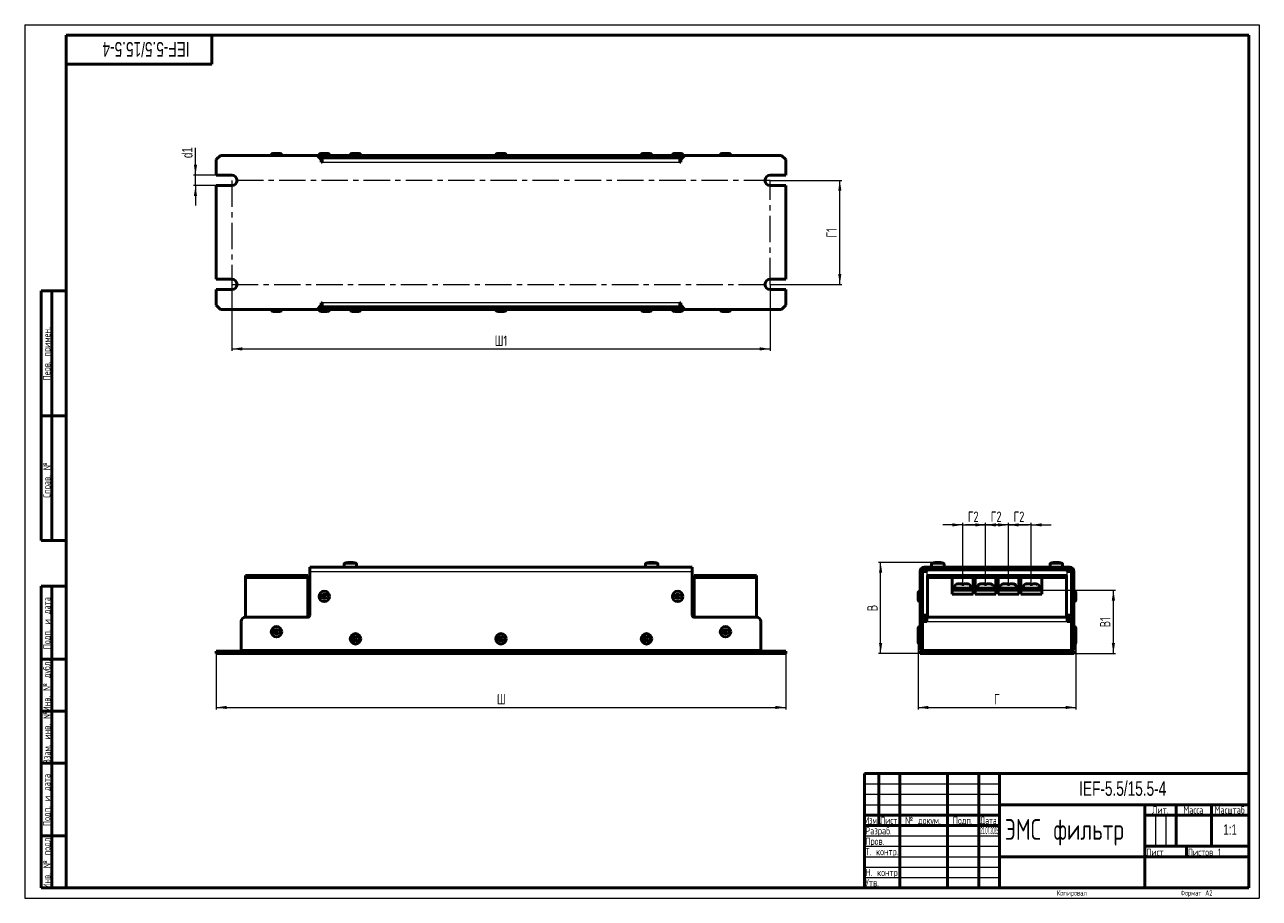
# Model space of a CAD drawing. Header units: millimetres. Extents: x 0 to 594, y 0 to 420.
import ezdxf

# ---------------------------------------------------------------- set-up
doc = ezdxf.new("R2010")
doc.units = ezdxf.units.MM
doc.header["$PDSIZE"] = -1
doc.linetypes.add('CENTERX2', pattern=[20.32, 12.7, -2.54, 2.54, -2.54])
doc.layers.add('ОСЕВЫЕ', color=7, linetype='Continuous')
doc.styles.add('SLDTEXTSTYLE0', font='TXT', dxfattribs={"width": 0.7, "bigfont": 'bigfont'})
doc.styles.add('SLDTEXTSTYLE1', font='TXT', dxfattribs={"width": 0.7})
doc.styles.add('SLDTEXTSTYLE2', font='TXT', dxfattribs={"width": 0.597433, "bigfont": 'bigfont'})
doc.styles.add('SLDTEXTSTYLE3', font='TXT', dxfattribs={"width": 0.628357, "bigfont": 'bigfont'})
doc.styles.add('SLDTEXTSTYLE4', font='TXT', dxfattribs={"width": 0.57744, "bigfont": 'bigfont'})
doc.styles.add('SLDTEXTSTYLE5', font='TXT', dxfattribs={"width": 0.293409})
doc.dimstyles.new('SLDDIMSTYLE0', dxfattribs={"dimtxt": 5, "dimasz": 5, "dimexe": 0, "dimexo": 0.0625, "dimgap": 1.25, "dimtad": 2, "dimdec": 1, "dimrnd": 1e-09, "dimzin": 12, "dimdsep": 46, "dimtxsty": 'SLDTEXTSTYLE1', "dimsah": 1, "dimcen": 0.09, "dimadec": 0, "dimazin": 3, "dimtfac": 1, "dimtdec": 3, "dimtofl": 0, "dimtmove": 0, "dimatfit": 3, "dimfxl": 1, "dimfrac": 2, "dimtolj": 1, "dimtzin": 12, "dimarcsym": 0})
doc.dimstyles.new('SLDDIMSTYLE1', dxfattribs={"dimtxt": 5, "dimasz": 5, "dimexe": 0, "dimexo": 0.0625, "dimgap": 1.25, "dimtad": 2, "dimdec": 1, "dimrnd": 1e-09, "dimzin": 12, "dimdsep": 46, "dimtxsty": 'SLDTEXTSTYLE1', "dimsah": 1, "dimcen": 0.09, "dimadec": 0, "dimazin": 3, "dimtfac": 1, "dimtdec": 3, "dimtmove": 0, "dimatfit": 0, "dimfxl": 1, "dimfrac": 2, "dimtolj": 1, "dimtzin": 12, "dimarcsym": 0})

# ---------------------------------------------------------------- blocks, each defined once
blk = doc.blocks.new('_D')
at = {"color": 7, "linetype": 'Continuous', "lineweight": 0}
for p, q in [((92.16, 117.74), (92.16, 90.75)), ((366.16, 118.74), (366.16, 90.75)), ((92.16, 91.75), (366.16, 91.75))]:
    blk.add_line(p, q, dxfattribs=at)
at = {"color": 7, "linetype": 'Continuous', "lineweight": 18}
for points in [[(92.16, 91.75), (97.16, 90.98), (97.16, 92.52)], [(366.16, 91.75), (361.16, 92.52), (361.16, 90.98)]]:
    blk.add_solid(points, dxfattribs=at)
at = {"color": 7, "linetype": 'Continuous', "lineweight": 18, "insert": (227.21, 98.19), "char_height": 5, "attachment_point": 1, "style": 'SLDTEXTSTYLE0'}
blk.add_mtext('Ш', dxfattribs=at)
blk = doc.blocks.new('_D_1')
at = {"color": 7, "linetype": 'Continuous', "lineweight": 0}
for p, q in [((99.66, 295.13), (99.66, 263.14)), ((358.66, 295.13), (358.66, 263.14)), ((99.66, 264.14), (358.66, 264.14))]:
    blk.add_line(p, q, dxfattribs=at)
at = {"color": 7, "linetype": 'Continuous', "lineweight": 18}
for points in [[(99.66, 264.14), (104.66, 263.37), (104.66, 264.91)], [(358.66, 264.14), (353.66, 264.91), (353.66, 263.37)]]:
    blk.add_solid(points, dxfattribs=at)
at = {"color": 7, "linetype": 'Continuous', "lineweight": 18, "insert": (226.14, 270.58), "char_height": 5, "attachment_point": 1, "style": 'SLDTEXTSTYLE0'}
blk.add_mtext('Ш1', dxfattribs=at)
blk = doc.blocks.new('_D_2')
at = {"color": 7, "linetype": 'Continuous', "lineweight": 0}
for p, q in [((358.67, 345.14), (393.17, 345.14)), ((392.17, 295.14), (392.17, 345.14)), ((358.67, 295.14), (393.17, 295.14))]:
    blk.add_line(p, q, dxfattribs=at)
at = {"color": 7, "linetype": 'Continuous', "lineweight": 18}
for points in [[(392.17, 345.14), (391.4, 340.14), (392.93, 340.14)], [(392.17, 295.14), (392.93, 300.14), (391.4, 300.14)]]:
    blk.add_solid(points, dxfattribs=at)
at = {"color": 7, "linetype": 'Continuous', "lineweight": 18, "insert": (385.72, 317.65), "char_height": 5, "attachment_point": 1, "rotation": 90, "style": 'SLDTEXTSTYLE0'}
blk.add_mtext('Г1', dxfattribs=at)
blk = doc.blocks.new('_D_3')
at = {"color": 7, "linetype": 'Continuous', "lineweight": 0}
for p, q in [((82.16, 347.64), (82.16, 360.88)), ((92.15, 347.64), (81.16, 347.64)), ((82.16, 342.64), (82.16, 347.64)), ((92.15, 342.64), (81.16, 342.64)), ((82.16, 342.64), (82.16, 333.02))]:
    blk.add_line(p, q, dxfattribs=at)
at = {"color": 7, "linetype": 'Continuous', "lineweight": 18}
for points in [[(82.16, 347.64), (82.93, 352.64), (81.4, 352.64)], [(82.16, 342.64), (81.4, 337.64), (82.93, 337.64)]]:
    blk.add_solid(points, dxfattribs=at)
at = {"color": 7, "linetype": 'Continuous', "lineweight": 18, "insert": (75.72, 355.9), "char_height": 5, "attachment_point": 1, "rotation": 90, "style": 'SLDTEXTSTYLE1'}
blk.add_mtext('d1', dxfattribs=at)
blk = doc.blocks.new('_D_4')
at = {"color": 7, "linetype": 'Continuous', "lineweight": 0}
for p, q in [((451.3, 179.52), (441.69, 179.52)), ((451.3, 150.97), (451.3, 180.52)), ((451.3, 179.52), (462.3, 179.52)), ((462.3, 150.97), (462.3, 180.52)), ((462.3, 179.52), (471.92, 179.52))]:
    blk.add_line(p, q, dxfattribs=at)
at = {"color": 7, "linetype": 'Continuous', "lineweight": 18}
for points in [[(451.3, 179.52), (446.3, 180.29), (446.3, 178.75)], [(462.3, 179.52), (467.3, 178.75), (467.3, 180.29)]]:
    blk.add_solid(points, dxfattribs=at)
at = {"color": 7, "linetype": 'Continuous', "lineweight": 18, "insert": (453.78, 185.96), "char_height": 5, "attachment_point": 1, "style": 'SLDTEXTSTYLE0'}
blk.add_mtext('Г2', dxfattribs=at)
blk = doc.blocks.new('_D_5')
at = {"color": 7, "linetype": 'Continuous', "lineweight": 0}
for p, q in [((462.3, 179.52), (452.69, 179.52)), ((462.3, 150.97), (462.3, 180.52)), ((473.3, 179.52), (462.3, 179.52)), ((473.3, 150.97), (473.3, 180.52)), ((473.3, 179.52), (482.92, 179.52))]:
    blk.add_line(p, q, dxfattribs=at)
at = {"color": 7, "linetype": 'Continuous', "lineweight": 18}
for points in [[(462.3, 179.52), (457.3, 180.29), (457.3, 178.75)], [(473.3, 179.52), (478.3, 178.75), (478.3, 180.29)]]:
    blk.add_solid(points, dxfattribs=at)
at = {"color": 7, "linetype": 'Continuous', "lineweight": 18, "insert": (464.78, 185.96), "char_height": 5, "attachment_point": 1, "style": 'SLDTEXTSTYLE0'}
blk.add_mtext('Г2', dxfattribs=at)
blk = doc.blocks.new('_D_6')
at = {"color": 7, "linetype": 'Continuous', "lineweight": 0}
for p, q in [((473.3, 179.52), (463.69, 179.52)), ((473.3, 150.97), (473.3, 180.52)), ((484.3, 179.52), (473.3, 179.52)), ((484.3, 150.97), (484.3, 180.52)), ((484.3, 179.52), (493.92, 179.52))]:
    blk.add_line(p, q, dxfattribs=at)
at = {"color": 7, "linetype": 'Continuous', "lineweight": 18}
for points in [[(473.3, 179.52), (468.3, 180.29), (468.3, 178.75)], [(484.3, 179.52), (489.3, 178.75), (489.3, 180.29)]]:
    blk.add_solid(points, dxfattribs=at)
at = {"color": 7, "linetype": 'Continuous', "lineweight": 18, "insert": (475.78, 185.96), "char_height": 5, "attachment_point": 1, "style": 'SLDTEXTSTYLE0'}
blk.add_mtext('Г2', dxfattribs=at)
blk = doc.blocks.new('_D_7')
at = {"color": 7, "linetype": 'Continuous', "lineweight": 0}
for p, q in [((429.8, 123.24), (429.8, 90.75)), ((505.8, 123.24), (505.8, 90.75)), ((429.8, 91.75), (505.8, 91.75))]:
    blk.add_line(p, q, dxfattribs=at)
at = {"color": 7, "linetype": 'Continuous', "lineweight": 18}
for points in [[(429.8, 91.75), (434.8, 90.98), (434.8, 92.52)], [(505.8, 91.75), (500.8, 92.52), (500.8, 90.98)]]:
    blk.add_solid(points, dxfattribs=at)
at = {"color": 7, "linetype": 'Continuous', "lineweight": 18, "insert": (466.38, 98.19), "char_height": 5, "attachment_point": 1, "style": 'SLDTEXTSTYLE0'}
blk.add_mtext('Г', dxfattribs=at)
blk = doc.blocks.new('_D_8')
at = {"color": 7, "linetype": 'Continuous', "lineweight": 0}
for p, q in [((438.72, 161.52), (410.8, 161.52)), ((411.8, 117.75), (411.8, 161.52)), ((430.79, 117.75), (410.8, 117.75))]:
    blk.add_line(p, q, dxfattribs=at)
at = {"color": 7, "linetype": 'Continuous', "lineweight": 18}
for points in [[(411.8, 161.52), (411.03, 156.52), (412.57, 156.52)], [(411.8, 117.75), (412.57, 122.75), (411.03, 122.75)]]:
    blk.add_solid(points, dxfattribs=at)
at = {"color": 7, "linetype": 'Continuous', "lineweight": 18, "insert": (405.36, 138.03), "char_height": 5, "attachment_point": 1, "rotation": 90, "style": 'SLDTEXTSTYLE0'}
blk.add_mtext('В', dxfattribs=at)
blk = doc.blocks.new('_D_9')
at = {"color": 7, "linetype": 'Continuous', "lineweight": 0}
for p, q in [((489.31, 148.15), (524.8, 148.15)), ((523.8, 117.75), (523.8, 148.15)), ((504.81, 117.75), (524.8, 117.75))]:
    blk.add_line(p, q, dxfattribs=at)
at = {"color": 7, "linetype": 'Continuous', "lineweight": 18}
for points in [[(523.8, 148.15), (523.03, 143.15), (524.57, 143.15)], [(523.8, 117.75), (524.57, 122.75), (523.03, 122.75)]]:
    blk.add_solid(points, dxfattribs=at)
at = {"color": 7, "linetype": 'Continuous', "lineweight": 18, "insert": (517.36, 130.28), "char_height": 5, "attachment_point": 1, "rotation": 90, "style": 'SLDTEXTSTYLE0'}
blk.add_mtext('В1', dxfattribs=at)

msp = doc.modelspace()

# ---------------------------------------------------------------- linework, layer by layer
at = {"color": 7, "linetype": 'Continuous', "lineweight": 50}
for p, q in [((589, 415), (20, 415)), ((20, 415), (20, 5)), ((90, 401), (90, 415)), ((589, 5), (589, 415)), ((20, 401), (90, 401)), ((92.16, 355.14), (94.16, 357.14)), ((94.16, 357.14), (140.66, 357.14)), ((119.66, 358.14), (120.58, 358.14)), ((120.58, 358.14), (122.66, 358.14)), ((142.66, 355.14), (140.66, 357.14)), ((317.66, 357.14), (140.66, 357.14)), ((142.66, 358.14), (143.52, 358.14)), ((143.52, 358.14), (145.66, 358.14)), ((157.66, 358.14), (160.66, 358.14)), ((160.66, 358.14), (160.66, 358.14)), ((227.66, 358.14), (228.61, 358.14)), ((228.61, 358.14), (230.66, 358.14)), ((297.66, 358.14), (298.93, 358.14)), ((298.93, 358.14), (300.66, 358.14)), ((312.66, 358.14), (315.66, 358.14)), ((317.66, 357.14), (315.66, 355.14)), ((317.66, 357.14), (364.16, 357.14)), ((335.66, 358.14), (337.16, 358.14)), ((337.16, 358.14), (338.66, 358.14)), ((364.16, 357.14), (366.16, 355.14)), ((92.16, 347.64), (92.16, 355.14)), ((141.66, 356.14), (316.66, 356.14)), ((141.86, 355.94), (143.16, 355.94)), ((142.66, 355.14), (142.66, 353.94)), ((142.66, 354.94), (143.16, 354.94)), ((142.66, 353.94), (143.16, 353.94)), ((142.96, 356.14), (142.96, 355.94)), ((315.16, 355.94), (143.16, 355.94)), ((143.16, 355.94), (143.16, 353.94)), ((145.36, 355.94), (145.36, 356.14)), ((157.96, 356.14), (157.96, 355.94)), ((160.36, 355.94), (160.36, 356.14)), ((227.96, 356.14), (227.96, 355.94)), ((230.36, 355.94), (230.36, 356.14)), ((297.96, 356.14), (297.96, 355.94)), ((300.36, 355.94), (300.36, 356.14)), ((312.96, 356.14), (312.96, 355.94)), ((315.16, 353.94), (315.16, 355.94)), ((315.16, 355.74), (316.26, 355.74)), ((315.16, 354.74), (315.66, 354.74)), ((315.16, 353.94), (315.66, 353.94)), ((315.36, 355.74), (315.36, 356.14)), ((315.66, 353.94), (315.66, 355.14)), ((366.16, 355.14), (366.16, 347.64)), ((99.66, 347.64), (92.16, 347.64)), ((366.16, 347.64), (358.66, 347.64)), ((92.16, 297.64), (92.16, 342.64)), ((92.16, 342.64), (99.66, 342.64)), ((358.66, 342.64), (366.16, 342.64)), ((366.16, 342.64), (366.16, 297.64)), ((99.66, 297.64), (92.16, 297.64)), ((366.16, 297.64), (358.66, 297.64)), ((8, 172), (8, 292)), ((20, 292), (8, 292)), ((8, 172), (8, 292)), ((13, 172), (13, 292)), ((13, 172), (13, 292)), ((92.16, 285.14), (92.16, 292.64)), ((92.16, 292.64), (99.66, 292.64)), ((358.66, 292.64), (366.16, 292.64)), ((366.16, 292.64), (366.16, 285.14)), ((94.16, 283.14), (92.16, 285.14)), ((140.66, 283.14), (142.66, 285.14)), ((143.16, 286.34), (142.66, 286.34)), ((142.66, 286.34), (142.66, 285.14)), ((143.16, 285.34), (142.66, 285.34)), ((143.16, 286.34), (143.16, 284.34)), ((315.66, 286.34), (315.16, 286.34)), ((315.16, 284.34), (315.16, 286.34)), ((315.66, 285.14), (315.16, 285.14)), ((315.66, 285.14), (315.66, 286.34)), ((315.66, 285.14), (317.66, 283.14)), ((366.16, 285.14), (364.16, 283.14)), ((140.66, 283.14), (94.16, 283.14)), ((122.66, 282.14), (119.66, 282.14)), ((140.66, 283.14), (317.66, 283.14)), ((316.66, 284.14), (141.66, 284.14)), ((143.16, 284.34), (141.86, 284.34)), ((145.66, 282.14), (142.66, 282.14)), ((142.96, 284.34), (142.96, 284.14)), ((143.16, 284.34), (315.16, 284.34)), ((145.36, 284.14), (145.36, 284.34)), ((160.66, 282.14), (157.66, 282.14)), ((157.96, 284.34), (157.96, 284.14)), ((160.36, 284.14), (160.36, 284.34)), ((230.66, 282.14), (227.66, 282.14)), ((227.96, 284.34), (227.96, 284.14)), ((230.36, 284.14), (230.36, 284.34)), ((300.66, 282.14), (297.66, 282.14)), ((297.96, 284.34), (297.96, 284.14)), ((300.36, 284.14), (300.36, 284.34)), ((311.16, 284.34), (311.16, 284.14)), ((315.66, 282.14), (312.66, 282.14)), ((364.16, 283.14), (317.66, 283.14)), ((338.66, 282.14), (335.66, 282.14)), ((8, 232), (20, 232)), ((20, 232), (8, 232)), ((8, 172), (20, 172)), ((153.66, 160.75), (153.66, 159.15)), ((155.33, 161.42), (155.32, 161.43)), ((156.1, 161.52), (156.29, 161.52)), ((156.29, 161.52), (156.29, 161.42)), ((157.03, 161.42), (157.03, 161.52)), ((157.03, 161.52), (157.23, 161.52)), ((158.01, 161.43), (158, 161.42)), ((159.66, 159.15), (159.66, 160.75)), ((298.66, 160.75), (298.66, 159.15)), ((300.33, 161.42), (300.32, 161.43)), ((301.1, 161.52), (301.29, 161.52)), ((301.29, 161.52), (301.29, 161.42)), ((302.03, 161.42), (302.03, 161.52)), ((302.03, 161.52), (302.23, 161.52)), ((303.01, 161.43), (303, 161.42)), ((304.66, 159.15), (304.66, 160.75)), ((436.3, 160.75), (436.3, 159.15)), ((437.96, 161.42), (437.96, 161.43)), ((438.73, 161.52), (438.93, 161.52)), ((438.93, 161.52), (438.93, 161.42)), ((439.67, 161.42), (439.67, 161.52)), ((439.67, 161.52), (439.87, 161.52)), ((440.64, 161.43), (440.64, 161.42)), ((442.3, 159.15), (442.3, 160.75)), ((493.3, 160.75), (493.3, 159.15)), ((494.96, 161.42), (494.96, 161.43)), ((495.73, 161.52), (495.93, 161.52)), ((495.93, 161.52), (495.93, 161.42)), ((496.67, 161.42), (496.67, 161.52)), ((496.67, 161.52), (496.87, 161.52)), ((497.64, 161.43), (497.64, 161.42)), ((499.3, 159.15), (499.3, 160.75)), ((106.16, 155.15), (106.16, 154.15)), ((106.16, 155.15), (136.16, 155.15)), ((136.16, 155.15), (136.16, 154.15)), ((137.16, 159.15), (321.16, 159.15)), ((137.16, 159.15), (137.16, 157.15)), ((137.16, 136.15), (137.16, 157.15)), ((321.16, 157.15), (321.16, 159.15)), ((321.16, 157.15), (321.16, 136.15)), ((322.16, 155.15), (322.16, 154.15)), ((322.16, 155.15), (352.16, 155.15)), ((352.16, 155.15), (352.16, 154.15)), ((430.8, 157.15), (430.8, 136.15)), ((432, 157.15), (431.8, 157.15)), ((431.8, 136.15), (431.8, 157.15)), ((432, 157.15), (432, 136.15)), ((434, 157.15), (432, 157.15)), ((502.8, 159.15), (432.8, 159.15)), ((432.8, 158.15), (502.8, 158.15)), ((433.8, 157.95), (433.8, 157.15)), ((433.8, 157.95), (434, 157.95)), ((501.6, 157.95), (434, 157.95)), ((434, 157.95), (434, 157.15)), ((434.3, 154.15), (434.3, 155.15)), ((434.3, 155.15), (501.3, 155.15)), ((437.8, 158.15), (437.8, 157.95)), ((440.8, 157.95), (440.8, 158.15)), ((494.8, 158.15), (494.8, 157.95)), ((497.8, 157.95), (497.8, 158.15)), ((501.3, 155.15), (501.3, 154.15)), ((501.6, 157.15), (501.6, 157.95)), ((503.6, 157.15), (501.6, 157.15)), ((503.6, 136.15), (503.6, 157.15)), ((503.8, 157.15), (503.8, 136.15)), ((504.8, 136.15), (504.8, 157.15)), ((8, 5), (8, 150)), ((8, 150), (20, 150)), ((13, 5), (13, 150)), ((106.16, 154.15), (136.16, 154.15)), ((106.16, 154.15), (106.16, 135.15)), ((136.16, 135.15), (136.16, 154.15)), ((322.16, 154.15), (352.16, 154.15)), ((322.16, 154.15), (322.16, 135.15)), ((352.16, 135.15), (352.16, 154.15)), ((434.3, 154.15), (501.3, 154.15)), ((434.3, 154.15), (434.3, 135.15)), ((446.3, 154.15), (434.3, 154.15)), ((446.3, 146.15), (446.3, 154.15)), ((446.8, 149.15), (446.8, 148.15)), ((455.8, 149.15), (446.8, 149.15)), ((447.3, 149.35), (447.3, 149.15)), ((451.8, 150.94), (450.8, 150.94)), ((455.3, 149.15), (455.3, 149.35)), ((455.8, 148.15), (455.8, 149.15)), ((456.3, 154.15), (456.3, 146.15)), ((457.3, 154.15), (456.3, 154.15)), ((457.3, 146.15), (457.3, 154.15)), ((457.8, 149.15), (457.8, 148.15)), ((466.8, 149.15), (457.8, 149.15)), ((458.3, 149.35), (458.3, 149.15)), ((462.8, 150.94), (461.8, 150.94)), ((466.3, 149.15), (466.3, 149.35)), ((466.8, 148.15), (466.8, 149.15)), ((467.3, 154.15), (467.3, 146.15)), ((468.3, 154.15), (467.3, 154.15)), ((468.3, 146.15), (468.3, 154.15)), ((468.8, 149.15), (468.8, 148.15)), ((477.8, 149.15), (468.8, 149.15)), ((469.3, 149.35), (469.3, 149.15)), ((473.8, 150.94), (472.8, 150.94)), ((477.3, 149.15), (477.3, 149.35)), ((477.8, 148.15), (477.8, 149.15)), ((478.3, 154.15), (478.3, 146.15)), ((479.3, 154.15), (478.3, 154.15)), ((479.3, 146.15), (479.3, 154.15)), ((479.8, 149.15), (479.8, 148.15)), ((488.8, 149.15), (479.8, 149.15)), ((480.3, 149.35), (480.3, 149.15)), ((484.8, 150.94), (483.8, 150.94)), ((488.3, 149.15), (488.3, 149.35)), ((488.8, 148.15), (488.8, 149.15)), ((489.3, 154.15), (489.3, 146.15)), ((501.3, 154.15), (489.3, 154.15)), ((501.3, 154.15), (501.3, 135.15)), ((429.8, 146.26), (429.8, 146.65)), ((429.8, 143.65), (429.8, 146.26)), ((432, 146.35), (431.8, 146.35)), ((431.8, 143.95), (432, 143.95)), ((456.3, 148.15), (446.3, 148.15)), ((446.3, 146.15), (446.3, 148.15)), ((456.3, 146.15), (446.3, 146.15)), ((456.3, 148.15), (456.3, 146.15)), ((467.3, 148.15), (457.3, 148.15)), ((457.3, 146.15), (457.3, 148.15)), ((467.3, 146.15), (457.3, 146.15)), ((467.3, 148.15), (467.3, 146.15)), ((468.3, 146.15), (468.3, 148.15)), ((478.3, 148.15), (468.3, 148.15)), ((478.3, 146.15), (468.3, 146.15)), ((478.3, 148.15), (478.3, 146.15)), ((489.3, 148.15), (479.3, 148.15)), ((479.3, 146.15), (479.3, 148.15)), ((489.3, 146.15), (479.3, 146.15)), ((489.3, 148.15), (489.3, 146.15)), ((503.8, 146.35), (503.6, 146.35)), ((503.6, 143.95), (503.8, 143.95)), ((505.8, 146.65), (505.8, 143.79)), ((505.8, 143.79), (505.8, 143.65)), ((104.16, 119.15), (104.16, 133.15)), ((106.16, 135.15), (136.16, 135.15)), ((322.16, 135.15), (352.16, 135.15)), ((354.16, 133.15), (354.16, 119.15)), ((430.8, 135.15), (430.8, 136.15)), ((430.8, 135.15), (431.8, 135.15)), ((430.8, 135.15), (430.8, 133.15)), ((430.8, 133.15), (430.8, 119.15)), ((432, 136.15), (431.8, 136.15)), ((431.8, 135.15), (431.8, 136.15)), ((431.8, 133.15), (431.8, 135.15)), ((431.8, 119.15), (431.8, 133.15)), ((432, 136.15), (434, 136.15)), ((432, 133.15), (432, 119.15)), ((434, 133.15), (432, 133.15)), ((433.8, 136.15), (433.8, 135.14)), ((433.8, 134.13), (433.8, 133.15)), ((434, 136.15), (434, 135.15)), ((434, 135.15), (501.6, 135.15)), ((434, 135.15), (434, 133.15)), ((434.3, 135.15), (501.3, 135.15)), ((501.6, 135.15), (501.6, 136.15)), ((501.6, 136.15), (503.6, 136.15)), ((501.6, 133.15), (501.6, 135.15)), ((503.6, 133.15), (501.6, 133.15)), ((503.6, 119.15), (503.6, 133.15)), ((503.8, 136.15), (503.8, 135.15)), ((504.8, 135.15), (503.8, 135.15)), ((503.8, 135.15), (503.8, 133.15)), ((503.8, 133.15), (503.8, 119.15)), ((504.8, 136.15), (504.8, 135.15)), ((504.8, 133.15), (504.8, 135.15)), ((504.8, 119.15), (504.8, 133.15)), ((429.8, 129.22), (429.8, 129.65)), ((429.8, 126.65), (429.8, 129.22)), ((429.8, 125.85), (429.8, 126.25)), ((429.8, 123.25), (429.8, 125.85)), ((432, 129.35), (431.8, 129.35)), ((431.8, 126.95), (432, 126.95)), ((432, 125.95), (431.8, 125.95)), ((503.8, 129.35), (503.6, 129.35)), ((503.6, 126.95), (503.8, 126.95)), ((503.8, 125.95), (503.6, 125.95)), ((505.8, 129.65), (505.8, 126.77)), ((505.8, 126.77), (505.8, 126.65)), ((505.8, 126.25), (505.8, 123.25)), ((354.16, 119.15), (104.16, 119.15)), ((143.16, 119.15), (143.16, 117.75)), ((315.16, 117.75), (315.16, 119.15)), ((430.8, 119.15), (431.8, 119.15)), ((431.8, 123.55), (432, 123.55)), ((432, 119.15), (431.8, 119.15)), ((432, 119.15), (503.6, 119.15)), ((503.6, 123.55), (503.8, 123.55)), ((504.8, 119.15), (503.8, 119.15)), ((20, 115), (8, 115)), ((92.16, 118.75), (92.16, 117.75)), ((92.16, 118.75), (94.16, 118.75)), ((92.16, 117.75), (94.16, 117.75)), ((94.16, 118.75), (94.16, 117.75)), ((94.16, 118.75), (140.66, 118.75)), ((94.16, 117.75), (140.66, 117.75)), ((140.66, 117.75), (140.66, 118.75)), ((140.66, 118.75), (142.66, 118.75)), ((142.66, 117.75), (140.66, 117.75)), ((142.66, 118.75), (142.66, 117.75)), ((142.66, 118.75), (143.16, 118.75)), ((142.66, 117.75), (143.16, 117.75)), ((143.16, 117.75), (315.16, 117.75)), ((315.16, 118.75), (315.66, 118.75)), ((315.16, 117.75), (315.66, 117.75)), ((315.66, 117.75), (315.66, 118.75)), ((315.66, 118.75), (317.66, 118.75)), ((317.66, 117.75), (315.66, 117.75)), ((317.66, 118.75), (317.66, 117.75)), ((317.66, 118.75), (364.16, 118.75)), ((317.66, 117.75), (364.16, 117.75)), ((364.16, 118.75), (364.16, 117.75)), ((364.16, 118.75), (366.16, 118.75)), ((364.16, 117.75), (366.16, 117.75)), ((366.16, 118.75), (366.16, 117.75)), ((430.8, 118.75), (430.8, 117.75)), ((430.8, 118.75), (432.8, 118.75)), ((430.8, 117.75), (432.8, 117.75)), ((432.8, 118.75), (432.8, 117.75)), ((432.8, 118.75), (440.3, 118.75)), ((432.8, 117.75), (440.3, 117.75)), ((440.3, 118.75), (440.3, 117.75)), ((440.3, 118.75), (445.3, 118.75)), ((445.3, 117.75), (440.3, 117.75)), ((445.3, 118.75), (445.3, 117.75)), ((445.3, 118.75), (490.3, 118.75)), ((445.3, 117.75), (490.3, 117.75)), ((490.3, 118.75), (490.3, 117.75)), ((490.3, 118.75), (495.3, 118.75)), ((495.3, 117.75), (490.3, 117.75)), ((495.3, 118.75), (495.3, 117.75)), ((495.3, 118.75), (502.8, 118.75)), ((495.3, 117.75), (502.8, 117.75)), ((502.8, 118.75), (502.8, 117.75)), ((502.8, 118.75), (504.8, 118.75)), ((502.8, 117.75), (504.8, 117.75)), ((504.8, 118.75), (504.8, 117.75)), ((20, 90), (8, 90)), ((20, 65), (8, 65)), ((404, 60), (589, 60)), ((404, 60), (404, 5)), ((411, 35), (411, 60)), ((421, 60), (421, 5)), ((444, 60), (444, 5)), ((459, 60), (459, 5)), ((469, 60), (469, 5)), ((469, 45), (589, 45)), ((539, 45), (539, 5)), ((554, 45), (554, 25)), ((571, 45), (571, 25)), ((404, 40), (469, 40)), ((539, 40), (589, 40)), ((8, 30), (20, 30)), ((404, 35), (469, 35)), ((539, 25), (589, 25)), ((559, 25), (559, 20)), ((469, 20), (589, 20)), ((8, 5), (20, 5)), ((20, 5), (589, 5))]:
    msp.add_line(p, q, dxfattribs=at)
at = {"color": 8, "linetype": 'Continuous', "lineweight": 18}
for p, q in [((143.16, 354.64), (142.66, 354.64)), ((143.16, 353.94), (315.16, 353.94)), ((315.66, 354.64), (315.16, 354.64)), ((142.66, 285.64), (143.16, 285.64)), ((315.16, 286.34), (143.16, 286.34)), ((315.16, 285.64), (315.66, 285.64)), ((153.66, 160.75), (156.66, 160.75)), ((153.83, 161), (156.66, 161)), ((156.66, 161), (159.5, 161)), ((156.66, 160.75), (159.66, 160.75)), ((298.66, 160.75), (301.66, 160.75)), ((298.83, 161), (301.66, 161)), ((301.66, 161), (304.5, 161)), ((301.66, 160.75), (304.66, 160.75)), ((436.3, 160.75), (442.3, 160.75)), ((436.47, 161), (442.13, 161)), ((493.3, 160.75), (499.3, 160.75)), ((493.47, 161), (499.13, 161)), ((137.16, 157.15), (321.16, 157.15)), ((434, 157.15), (434, 136.15)), ((501.6, 136.15), (501.6, 157.15)), ((455.3, 149.35), (447.3, 149.35)), ((466.3, 149.35), (458.3, 149.35)), ((477.3, 149.35), (469.3, 149.35)), ((488.3, 149.35), (480.3, 149.35)), ((430.8, 136.15), (431.8, 136.15)), ((430.8, 133.15), (431.8, 133.15)), ((434, 136.15), (434.3, 136.15)), ((434, 133.15), (501.6, 133.15)), ((501.3, 136.15), (501.6, 136.15)), ((503.8, 136.15), (504.8, 136.15)), ((504.8, 133.15), (503.8, 133.15))]:
    msp.add_line(p, q, dxfattribs=at)
at = {"color": 7, "linetype": 'CENTERX2', "lineweight": 18}
for p, q in [((358.66, 345.14), (99.66, 345.14)), ((99.66, 345.14), (99.66, 295.14)), ((358.66, 295.14), (358.66, 345.14)), ((99.66, 295.14), (358.66, 295.14))]:
    msp.add_line(p, q, dxfattribs=at)
at = {"color": 7, "linetype": 'Continuous', "lineweight": 25}
msp.add_line((20, 292), (20, 5), dxfattribs=at)
msp.add_line((20, 292), (20, 5), dxfattribs=at)
at = {"color": 7, "linetype": 'Continuous', "lineweight": 18}
for p, q in [((404, 55), (469, 55)), ((404, 50), (469, 50)), ((404, 45), (469, 45)), ((544, 40), (544, 25)), ((549, 40), (549, 25)), ((404, 30), (469, 30)), ((404, 25), (469, 25)), ((404, 20), (469, 20)), ((404, 15), (469, 15)), ((404, 10), (469, 10))]:
    msp.add_line(p, q, dxfattribs=at)
at = {"color": 7, "linetype": 'Continuous', "lineweight": 50, "flags": 128}
for points in [[(429.82, 126.45), (429.82, 126.44), (429.8, 126.25)], [(505.8, 126.25), (505.78, 126.44), (505.78, 126.45)], [(432.27, 118.75), (432.15, 118.98), (432.09, 119.15)], [(503.51, 119.15), (503.45, 118.98), (503.33, 118.75)]]:
    msp.add_lwpolyline(points, dxfattribs=at)
at = {"color": 7, "linetype": 'Continuous', "lineweight": 50}
for centre, radius in [((144.16, 145.15), 2.5), ((144.16, 145.15), 0.75), ((314.16, 145.15), 2.5), ((314.16, 145.15), 0.75), ((121.16, 128.15), 2.5), ((121.16, 128.15), 0.75), ((159.16, 124.75), 2.5), ((159.16, 124.75), 0.75), ((229.16, 124.75), 2.5), ((229.16, 124.75), 0.75), ((299.16, 124.75), 2.5), ((299.16, 124.75), 0.75), ((337.16, 128.15), 2.5), ((337.16, 128.15), 0.75)]:
    msp.add_circle(centre, radius, dxfattribs=at)
at = {"color": 8, "linetype": 'Continuous', "lineweight": 18}
for centre in [(144.16, 145.15), (314.16, 145.15), (121.16, 128.15), (159.16, 124.75), (229.16, 124.75), (299.16, 124.75), (337.16, 128.15)]:
    msp.add_circle(centre, 1.5, dxfattribs=at)
at = {"color": 7, "linetype": 'Continuous', "lineweight": 50}
for centre, radius, start, end in [((119.66, 357.14), 1, 90, 180), ((122.66, 357.14), 1, 0, 90), ((142.66, 357.14), 1, 90, 180), ((145.66, 357.14), 1, 0, 90), ((157.66, 357.14), 1, 90, 180), ((160.66, 357.14), 1, 0, 90), ((227.66, 357.14), 1, 90, 180), ((230.66, 357.14), 1, 0, 90), ((297.66, 357.14), 1, 90, 180), ((300.66, 357.14), 1, 0, 90), ((312.66, 357.14), 1, 90, 180), ((315.66, 357.14), 1, 0, 90), ((335.66, 357.14), 1, 90, 180), ((338.66, 357.14), 1, 0, 90), ((99.66, 345.14), 2.5, 270, 90), ((358.66, 345.14), 2.5, 90, 270), ((99.66, 295.14), 2.5, 270, 90), ((358.66, 295.14), 2.5, 90, 270), ((119.66, 283.14), 1, 180, 270), ((122.66, 283.14), 1, 270, 0), ((142.66, 283.14), 1, 180, 270), ((145.66, 283.14), 1, 270, 0), ((157.66, 283.14), 1, 180, 270), ((160.66, 283.14), 1, 270, 0), ((227.66, 283.14), 1, 180, 270), ((230.66, 283.14), 1, 270, 0), ((297.66, 283.14), 1, 180, 270), ((300.66, 283.14), 1, 270, 0), ((312.66, 283.14), 1, 180, 270), ((315.66, 283.14), 1, 270, 0), ((335.66, 283.14), 1, 180, 270), ((338.66, 283.14), 1, 270, 0), ((153.93, 160.75), 0.27, 111.97338, 180), ((156.66, 153.98), 7.57, 100.20389, 111.97338), ((156.66, 153.98), 7.56, 94.29577, 100.18383), ((156.66, 153.31), 8.11, 87.38621, 92.61379), ((156.66, 153.98), 7.56, 79.81617, 85.70423), ((156.66, 153.98), 7.57, 68.02662, 79.79611), ((159.39, 160.75), 0.27, 0, 68.02662), ((298.93, 160.75), 0.27, 111.97338, 180), ((301.66, 153.98), 7.57, 100.20389, 111.97338), ((301.66, 153.98), 7.56, 94.29577, 100.18383), ((301.66, 153.31), 8.11, 87.38621, 92.61379), ((301.66, 153.98), 7.56, 79.81617, 85.70423), ((301.66, 153.98), 7.57, 68.02662, 79.79611), ((304.39, 160.75), 0.27, 0, 68.02662), ((436.57, 160.75), 0.27, 111.97338, 180), ((439.3, 153.98), 7.57, 100.20389, 111.97338), ((439.3, 153.98), 7.56, 94.29577, 100.18383), ((439.3, 153.31), 8.11, 87.38621, 92.61379), ((439.3, 153.98), 7.56, 79.81617, 85.70423), ((439.3, 153.98), 7.57, 68.02662, 79.79611), ((442.03, 160.75), 0.27, 0, 68.02662), ((493.57, 160.75), 0.27, 111.97338, 180), ((496.3, 153.98), 7.57, 100.20389, 111.97338), ((496.3, 153.98), 7.56, 94.29577, 100.18383), ((496.3, 153.31), 8.11, 87.38621, 92.61379), ((496.3, 153.98), 7.56, 79.81617, 85.70423), ((496.3, 153.98), 7.57, 68.02662, 79.79611), ((499.03, 160.75), 0.27, 0, 68.02662), ((432.8, 157.15), 2, 90, 180), ((432.8, 157.15), 1, 90, 180), ((502.8, 157.15), 2, 0, 90), ((502.8, 157.15), 1, 0, 90), ((449.1, 149.35), 1.8, 116.7445, 180), ((453.5, 149.35), 1.8, 0, 63.2897), ((460.1, 149.35), 1.8, 116.7445, 180), ((464.5, 149.35), 1.8, 0, 63.2897), ((471.1, 149.35), 1.8, 116.7445, 180), ((475.5, 149.35), 1.8, 0, 63.2897), ((482.1, 149.35), 1.8, 116.7445, 180), ((486.5, 149.35), 1.8, 0, 63.2897), ((430.8, 146.65), 1, 90, 180), ((430.8, 143.65), 1, 180, 270), ((504.8, 146.65), 1, 0, 90), ((504.8, 143.65), 1, 270, 0), ((106.16, 133.15), 2, 90, 180), ((136.16, 136.15), 1, 270, 0), ((322.16, 136.15), 1, 180, 270), ((352.16, 133.15), 2, 0, 90), ((433.8, 133.15), 2, 90, 180), ((434, 133.15), 2, 90, 180), ((434, 133.15), 1, 90, 180), ((501.6, 133.15), 2, 0, 90), ((501.6, 133.15), 1, 0, 90), ((501.4, 133.15), 1, 0, 78.46304), ((430.8, 129.65), 1, 90, 180), ((430.8, 126.65), 1, 180, 270), ((504.8, 129.65), 1, 0, 90), ((504.8, 126.65), 1, 270, 0), ((430.8, 123.25), 1, 180, 270), ((434, 119.75), 1, 216.8699, 270), ((501.6, 119.75), 1, 270, 323.1301), ((504.8, 123.25), 1, 270, 0)]:
    msp.add_arc(centre, radius, start, end, dxfattribs=at)
for points, knots in [([(449.16, 151.15), (448.94, 151.13), (448.64, 151.1), (448.37, 150.97), (448.3, 150.94)], [0, 0, 0, 0, 0.725964, 1, 1, 1, 1]), ([(450.8, 151.15), (450.61, 151.15), (450.22, 151.15), (449.73, 151.15), (449.34, 151.15), (449.22, 151.15), (449.16, 151.15)], [0, 0, 0, 0, 0.245105, 0.5, 0.754895, 1, 1, 1, 1]), ([(450.8, 150.94), (450.8, 151.02), (450.8, 151.13), (450.8, 151.14), (450.8, 151.15)], [0, 0, 0, 0, 0.700894, 1, 1, 1, 1]), ([(451.8, 151.15), (451.8, 151.13), (451.8, 151.1), (451.8, 150.97), (451.8, 150.94)], [0, 0, 0, 0, 0.725964, 1, 1, 1, 1]), ([(453.44, 151.15), (453.38, 151.15), (453.26, 151.15), (452.87, 151.15), (452.38, 151.15), (451.99, 151.15), (451.8, 151.15)], [0, 0, 0, 0, 0.245105, 0.5, 0.754895, 1, 1, 1, 1]), ([(454.3, 150.94), (454.11, 151.02), (453.83, 151.13), (453.53, 151.14), (453.44, 151.15)], [0, 0, 0, 0, 0.700894, 1, 1, 1, 1]), ([(460.16, 151.15), (459.94, 151.13), (459.64, 151.1), (459.37, 150.97), (459.3, 150.94)], [0, 0, 0, 0, 0.7259636, 1, 1, 1, 1]), ([(461.8, 151.15), (461.61, 151.15), (461.22, 151.15), (460.73, 151.15), (460.34, 151.15), (460.22, 151.15), (460.16, 151.15)], [0, 0, 0, 0, 0.245105, 0.5, 0.754895, 1, 1, 1, 1]), ([(461.8, 150.94), (461.8, 151.02), (461.8, 151.13), (461.8, 151.14), (461.8, 151.15)], [0, 0, 0, 0, 0.700894, 1, 1, 1, 1]), ([(462.8, 151.15), (462.8, 151.13), (462.8, 151.1), (462.8, 150.97), (462.8, 150.94)], [0, 0, 0, 0, 0.725964, 1, 1, 1, 1]), ([(464.44, 151.15), (464.38, 151.15), (464.26, 151.15), (463.87, 151.15), (463.38, 151.15), (462.99, 151.15), (462.8, 151.15)], [0, 0, 0, 0, 0.245105, 0.5, 0.754895, 1, 1, 1, 1]), ([(465.3, 150.94), (465.11, 151.02), (464.83, 151.13), (464.53, 151.14), (464.44, 151.15)], [0, 0, 0, 0, 0.700894, 1, 1, 1, 1]), ([(471.16, 151.15), (470.94, 151.13), (470.64, 151.1), (470.37, 150.97), (470.3, 150.94)], [0, 0, 0, 0, 0.725964, 1, 1, 1, 1]), ([(472.8, 151.15), (472.61, 151.15), (472.22, 151.15), (471.73, 151.15), (471.34, 151.15), (471.22, 151.15), (471.16, 151.15)], [0, 0, 0, 0, 0.245105, 0.5, 0.754895, 1, 1, 1, 1]), ([(472.8, 150.94), (472.8, 151.02), (472.8, 151.13), (472.8, 151.14), (472.8, 151.15)], [0, 0, 0, 0, 0.700894, 1, 1, 1, 1]), ([(473.8, 151.15), (473.8, 151.13), (473.8, 151.1), (473.8, 150.97), (473.8, 150.94)], [0, 0, 0, 0, 0.725964, 1, 1, 1, 1]), ([(475.44, 151.15), (475.38, 151.15), (475.26, 151.15), (474.87, 151.15), (474.38, 151.15), (473.99, 151.15), (473.8, 151.15)], [0, 0, 0, 0, 0.245105, 0.5, 0.754895, 1, 1, 1, 1]), ([(476.3, 150.94), (476.11, 151.02), (475.83, 151.13), (475.53, 151.14), (475.44, 151.15)], [0, 0, 0, 0, 0.700894, 1, 1, 1, 1]), ([(482.16, 151.15), (481.94, 151.13), (481.64, 151.1), (481.37, 150.97), (481.3, 150.94)], [0, 0, 0, 0, 0.725964, 1, 1, 1, 1]), ([(483.8, 151.15), (483.61, 151.15), (483.22, 151.15), (482.73, 151.15), (482.34, 151.15), (482.22, 151.15), (482.16, 151.15)], [0, 0, 0, 0, 0.245105, 0.5, 0.754895, 1, 1, 1, 1]), ([(483.8, 150.94), (483.8, 151.02), (483.8, 151.13), (483.8, 151.14), (483.8, 151.15)], [0, 0, 0, 0, 0.700894, 1, 1, 1, 1]), ([(484.8, 151.15), (484.8, 151.13), (484.8, 151.1), (484.8, 150.97), (484.8, 150.94)], [0, 0, 0, 0, 0.725964, 1, 1, 1, 1]), ([(486.44, 151.15), (486.38, 151.15), (486.26, 151.15), (485.87, 151.15), (485.38, 151.15), (484.99, 151.15), (484.8, 151.15)], [0, 0, 0, 0, 0.245105, 0.5, 0.754895, 1, 1, 1, 1]), ([(487.3, 150.94), (487.11, 151.02), (486.83, 151.13), (486.53, 151.14), (486.44, 151.15)], [0, 0, 0, 0, 0.700894, 1, 1, 1, 1])]:
    msp.add_open_spline(points, degree=3, knots=knots, dxfattribs=at)
at = {"color": 7, "linetype": 'Continuous', "lineweight": 18}
for p in [(451.3, 150.96), (462.3, 150.96), (473.3, 150.96), (484.3, 150.96)]:
    msp.add_point(p, dxfattribs=at)
at = {"layer": 'ОСЕВЫЕ', "lineweight": 18}
for p, q in [((0, 420), (594, 420)), ((0, 420), (0, 0)), ((594, 420), (594, 0)), ((0, 0), (594, 0))]:
    msp.add_line(p, q, dxfattribs=at)

# ---------------------------------------------------------------- texts
at = {"color": 7, "linetype": 'Continuous', "lineweight": 0, "attachment_point": 2}
for s, insert, char_height, rotation, style in [('IEF-5.5/15.5-4', (58.39, 404.62), 7, 180, 'SLDTEXTSTYLE1'), ('Перв. примен.', (8.86, 261.76), 3.5, 90, 'SLDTEXTSTYLE0'), ('Справ. №', (8.92, 201.09), 3.5, 90, 'SLDTEXTSTYLE0'), ('Подп. и дата', (8.92, 132.26), 3.5, 90, 'SLDTEXTSTYLE0'), ('Инв. № дубл.', (8.86, 102.22), 3.5, 90, 'SLDTEXTSTYLE0'), ('Взам. инв. №', (8.92, 77.28), 3.5, 90, 'SLDTEXTSTYLE0'), ('Подп. и дата', (8.86, 47.26), 3.5, 90, 'SLDTEXTSTYLE0'), ('Инв. № подл.', (8.92, 17.26), 3.5, 90, 'SLDTEXTSTYLE0')]:
    msp.add_mtext(s, dxfattribs=dict(at, insert=insert, char_height=char_height, rotation=rotation, style=style))
at = {"color": 7, "linetype": 'Continuous', "lineweight": 0}
for s, insert, char_height, attachment_point, style in [('IEF-5.5/15.5-4', (528.29, 56.27), 7, 2, 'SLDTEXTSTYLE1'), ('Лит.', (546.35, 44.23), 3.5, 2, 'SLDTEXTSTYLE0'), ('Масса', (562.31, 44.23), 3.5, 2, 'SLDTEXTSTYLE0'), ('Масштаб', (579.75, 44.23), 3.5, 2, 'SLDTEXTSTYLE0'), ('Изм.', (407.45, 39.18), 3.5, 2, 'SLDTEXTSTYLE4'), ('Лист', (415.66, 39.18), 3.5, 2, 'SLDTEXTSTYLE3'), ('№ докум.', (432.18, 39.18), 3.5, 2, 'SLDTEXTSTYLE0'), ('Подп.', (451.32, 39.18), 3.5, 2, 'SLDTEXTSTYLE0'), ('Дата', (463.69, 39.18), 3.5, 2, 'SLDTEXTSTYLE2'), ('ЭМС фильтр', (471.63, 38.09), 10, 1, 'SLDTEXTSTYLE0'), ('Разраб.', (404.45, 34.18), 3.5, 1, 'SLDTEXTSTYLE0'), ('21.07.2025', (459.86, 34.34), 3.5, 1, 'SLDTEXTSTYLE5'), ('1:1', (579.95, 35.54), 5, 2, 'SLDTEXTSTYLE1'), ('Т. контр.', (404.45, 24.18), 3.5, 1, 'SLDTEXTSTYLE0'), ('Пров.', (404.45, 29.18), 3.5, 1, 'SLDTEXTSTYLE0'), ('Лист', (539.45, 23.93), 3.5, 1, 'SLDTEXTSTYLE0'), ('Листов 1', (559.45, 23.93), 3.5, 1, 'SLDTEXTSTYLE0'), ('Н. контр.', (404.45, 14.18), 3.5, 1, 'SLDTEXTSTYLE0'), ('Утв.', (404.45, 9.23), 3.5, 1, 'SLDTEXTSTYLE0'), ('Копировал', (503.8, 3.81), 2.5, 2, 'SLDTEXTSTYLE0'), ('Формат А2', (563.79, 3.81), 2.5, 2, 'SLDTEXTSTYLE0')]:
    msp.add_mtext(s, dxfattribs=dict(at, insert=insert, char_height=char_height, attachment_point=attachment_point, style=style))

# ---------------------------------------------------------------- dimensions: what is measured, and where the dimension line sits
at = {"color": 7, "linetype": 'Continuous', "lineweight": 18}
for base, p1, p2, angle, text, dimstyle, picture, middle in [((82.16, 347.64), (92.16, 342.64), (92.16, 347.64), 90, 'd1', 'SLDDIMSTYLE1', '_D_3', (82.16, 358.39)), ((392.17, 345.14), (358.66, 295.14), (358.66, 345.14), 90, 'Г1', 'SLDDIMSTYLE0', '_D_2', (392.17, 320.14)), ((462.3, 179.52), (451.3, 150.96), (462.3, 150.96), 0, 'Г2', 'SLDDIMSTYLE1', '_D_4', (456.8, 179.52)), ((411.8, 161.52), (430.8, 117.75), (438.73, 161.52), 90, 'В', 'SLDDIMSTYLE0', '_D_8', (411.8, 139.63)), ((523.8, 148.15), (504.8, 117.75), (489.3, 148.15), 90, 'В1', 'SLDDIMSTYLE0', '_D_9', (523.8, 132.95))]:
    dim = msp.add_linear_dim(base=base, p1=p1, p2=p2, angle=angle, text=text, dimstyle=dimstyle, dxfattribs=at)
    dim.commit()
    dim.dimension.update_dxf_attribs({"geometry": picture, "text_midpoint": middle, "dimtype": 160})
for base, p1, p2, text, dimstyle, picture, middle in [((358.66, 264.14), (99.66, 295.14), (358.66, 295.14), 'Ш1', 'SLDDIMSTYLE0', '_D_1', (229.16, 264.14)), ((462.3, 179.52), (473.3, 150.96), (462.3, 150.96), 'Г2', 'SLDDIMSTYLE1', '_D_5', (467.8, 179.52)), ((473.3, 179.52), (484.3, 150.96), (473.3, 150.96), 'Г2', 'SLDDIMSTYLE1', '_D_6', (478.8, 179.52)), ((505.8, 91.75), (429.8, 123.25), (505.8, 123.25), 'Г', 'SLDDIMSTYLE0', '_D_7', (467.8, 91.75)), ((366.16, 91.75), (92.16, 117.75), (366.16, 118.75), 'Ш', 'SLDDIMSTYLE0', '_D', (229.16, 91.75))]:
    dim = msp.add_linear_dim(base=base, p1=p1, p2=p2, text=text, dimstyle=dimstyle, dxfattribs=at)
    dim.commit()
    dim.dimension.update_dxf_attribs({"geometry": picture, "text_midpoint": middle, "dimtype": 160})

doc.saveas('drawing.dxf')
